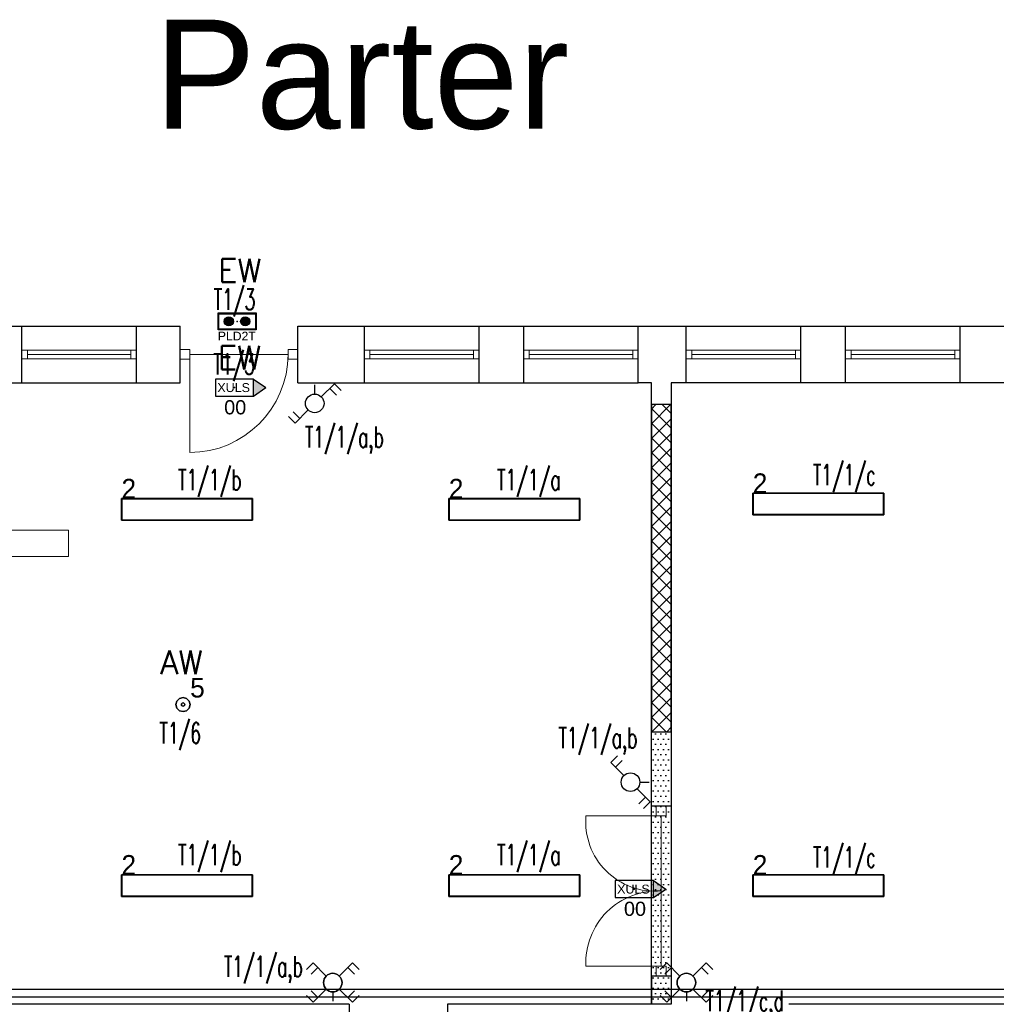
# Model space of a CAD drawing. Header units: millimetres. Extents: x 2260 to 32334, y -33324 to 11762.
# Tile 36 of 79: x 3924 to 4820, y 6953 to 7856. Entities that reach past the tile are written whole.
import ezdxf
from ezdxf.enums import TextEntityAlignment as Align

# ---------------------------------------------------------------- set-up
doc = ezdxf.new("R2010")
doc.units = ezdxf.units.MM
for name, color, linetype in [('_HYBRYD_AW_TERM_AT', 1, 'Continuous'), ('_HYBRYD_EW_AT', 1, 'Continuous'), ('DLX_BLD0_LUM', 142, 'Continuous'), ('DLX_BLD0_LUMKEY_IDX', 142, 'Continuous'), ('DLX_BLD1_LUM', 142, 'Continuous'), ('E_gniazda wtyczkowe i siła', 1, 'Continuous'), ('EL_OS_Adres_Opraw', 7, 'Continuous'), ('EL_OSPRZĘT OŚW.', 142, 'Continuous')]:
    doc.layers.add(name, color=color, linetype=linetype)
for name, color, linetype, lineweight in [('E-OPISY', 7, 'Continuous', 0), ('kreskowanie', 252, 'Continuous', 5), ('stolarka', 3, 'Continuous', 9), ('ściany nośne', 1, 'Continuous', 25)]:
    doc.layers.add(name, color=color, linetype=linetype, lineweight=lineweight)
doc.styles.add('ADESK1', font='romans', dxfattribs={"oblique": 15})
doc.styles.add('HYBRYDopis', font='arial.ttf', dxfattribs={"height": 15})
doc.styles.add('KO', font='simplex.shx')
doc.styles.get("Standard").update_dxf_attribs({"font": 'arial.ttf'})
doc.styles.add('TableTextStyle', font='txt')

# ---------------------------------------------------------------- blocks, each defined once
blk = doc.blocks.new('*U9')
at = {"layer": '_HYBRYD_AW_TERM_AT'}
h = blk.add_hatch(color=256, dxfattribs=at)
h.paths.add_polyline_path([(-175, 77.5), (-175, -77.5), (175, -77.5), (175, 77.5)])
h.paths.add_polyline_path([(-168, 70.5), (-168, -70.5), (168, -70.5), (168, 70.5)], flags=16)
h = blk.add_hatch(color=256, dxfattribs=at)
h.dxf.hatch_style = 1
h.paths.add_polyline_path([(-34, 0.4, 1), (-117.4, 0.4, 1)])
h = blk.add_hatch(color=256, dxfattribs=at)
h.dxf.hatch_style = 1
h.paths.add_polyline_path([(116, 0.4, 1), (32.6, 0.4, 1)])
blk.add_line((-43, -25), (-43, 25), dxfattribs=at)
for points in [[(-175, 77.5), (175, 77.5), (175, -77.5), (-175, -77.5)], [(-168, 70.5), (168, 70.5), (168, -70.5), (-168, -70.5)]]:
    blk.add_lwpolyline(points, close=True, dxfattribs=at)
for centre in [(-75.7, 0.4), (74.3, 0.4)]:
    blk.add_circle(centre, 41.7, dxfattribs=at)
blk.add_point((0, 0), dxfattribs=at)
at = {"layer": '_HYBRYD_AW_TERM_AT', "style": 'HYBRYDopis'}
blk.add_text('PLD2T', height=80, dxfattribs=at).set_placement((-176.7, -174.3))
blk = doc.blocks.new('lacznik schodowy')
at = {"layer": 'EL_OSPRZĘT OŚW.'}
for p, q in [((-350.3, 180.3), (-289.2, 241.4)), ((-230.1, 60.1), (-350.3, 180.3)), ((-85, 0), (0, 0)), ((-109.9, -60.1), (10.3, -180.3)), ((10.3, -180.3), (-50.8, -241.4))]:
    blk.add_line(p, q, dxfattribs=at)
blk.add_circle((-170, 0), 85, dxfattribs=at)
blk = doc.blocks.new('XULS_AT')
at = {"layer": '_HYBRYD_EW_AT'}
h = blk.add_hatch(color=256, dxfattribs=at)
h.dxf.hatch_style = 1
h.paths.add_polyline_path([(-174.5, -77.5), (-174.5, 77.5), (175.5, 77.5), (175.5, 77.5), (288.4, 0.1), (175.5, -77.5), (175.5, -77.5)])
h.paths.add_polyline_path([(175.5, 77.5), (175.5, 77.5), (-174.5, 77.5), (-174.5, -77.5), (175.5, -77.5)], flags=17)
blk.add_point((0.5, 0))
for p in [(175.5, 77.5), (175.5, -77.5)]:
    blk.add_line(p, (288.4, 0.1), dxfattribs=at)
blk.add_lwpolyline([(175.5, 77.5), (-174.5, 77.5), (-174.5, -77.5), (175.5, -77.5)], close=True, dxfattribs=at)
blk.add_text('XULS', height=81.9, dxfattribs=at).set_placement((-156.8, -41.2))

msp = doc.modelspace()

# ---------------------------------------------------------------- hatches: boundary and pattern name
at = {"layer": 'kreskowanie', "transparency": 33554687}
h = msp.add_hatch(dxfattribs=at)
h.set_pattern_fill('ANSI37', color=0, scale=3)
h.set_pattern_definition([(45, (125.807, 10449.338), (-6.735192, 6.735192), []), (135, (125.807, 10449.338), (-6.735192, -6.735192), [])])
h.paths.add_polyline_path([(4512.471, 7215.288), (4521.471, 7215.288), (4521.471, 7353.288), (4512.471, 7353.288)])
h.paths.add_polyline_path([(4503.471, 7215.288), (4512.471, 7215.288), (4512.471, 7353.288), (4503.471, 7353.288)])
h.paths.add_polyline_path([(4521.471, 7203.288), (4521.471, 7215.288), (4503.471, 7215.288), (4503.471, 7203.288)])
h.paths.add_polyline_path([(4512.471, 7353.288), (4512.471, 7491.288), (4503.471, 7491.288), (4503.471, 7353.288)])
h.paths.add_polyline_path([(4521.471, 7353.288), (4521.471, 7491.288), (4512.471, 7491.288), (4512.471, 7353.288)])
h.paths.add_polyline_path([(4521.471, 7491.288), (4521.471, 7503.288), (4503.471, 7503.288), (4503.471, 7491.288)])
at = {"layer": 'ściany nośne', "transparency": 33554687}
h = msp.add_hatch(dxfattribs=at)
h.set_pattern_fill('DOTS', color=0, scale=3)
h.set_pattern_definition([(0, (125.807, 10449.3377), (2.38125, 4.7625), [0, -4.7625])])
h.paths.add_polyline_path([(4503.471, 7203.288), (4503.471, 7135.24), (4507.971, 7135.24), (4516.971, 7135.24), (4521.471, 7135.24), (4521.471, 7203.288)])
h.paths.add_polyline_path([(4516.971, 7126.24), (4512.471, 7126.24), (4512.471, 7057.24), (4521.471, 7057.24), (4521.471, 7135.24), (4516.971, 7135.24)])
h.paths.add_polyline_path([(4507.971, 7126.24), (4512.471, 7126.24), (4516.971, 7126.24), (4516.971, 7135.24), (4507.971, 7135.24)])
h.paths.add_polyline_path([(4503.471, 7126.24), (4503.471, 7057.24), (4506.119, 7057.24, -0.0241134), (4512.471, 7057.24), (4512.471, 7126.24), (4507.971, 7126.24)])
h.paths.add_polyline_path([(4503.471, 7135.24), (4503.471, 7126.24), (4507.971, 7126.24), (4507.971, 7135.24)])
h.paths.add_polyline_path([(4503.471, 7057.09, 0.0008693), (4503.692, 7057.078, -0.0092255), (4506.119, 7057.24), (4503.471, 7057.24), (4503.471, 7057.059, -0.000842), (4503.692, 7057.078, -0.0008693), (4503.471, 7057.059), (4503.471, 6988.24), (4507.971, 6988.24), (4512.471, 6988.24), (4512.471, 7057.24, -0.0345108), (4503.692, 7057.078, 0.000842), (4503.471, 7057.059)], is_closed=False)
h.paths.add_polyline_path([(4516.971, 6988.24), (4516.971, 6979.24), (4521.471, 6979.24), (4521.471, 7057.24), (4512.471, 7057.24), (4512.471, 6988.24)])
h.paths.add_polyline_path([(4512.471, 6988.24), (4507.971, 6988.24), (4507.971, 6979.24), (4516.971, 6979.24), (4516.971, 6988.24)])
h.paths.add_polyline_path([(4503.471, 6988.24), (4503.471, 6979.24), (4507.971, 6979.24), (4507.971, 6988.24)])
h.paths.add_polyline_path([(4507.971, 6979.24), (4503.471, 6979.24), (4503.471, 6953.288), (4521.471, 6953.288), (4521.471, 6979.24), (4516.971, 6979.24)])

# ---------------------------------------------------------------- linework, layer by layer
at = {"layer": 'DLX_BLD0_LUM'}
for points in [[(4596.372, 7402.121, 0), (4596.372, 7422.121, 0)], [(4596.372, 7422.121, 0), (4596.372, 7422.121, 0)], [(4596.372, 7422.121, 0), (4596.372, 7402.121, 0)], [(4596.372, 7422.121, 0), (4716.372, 7422.121, 0)], [(4716.372, 7422.121, 0), (4596.372, 7422.121, 0)], [(4596.372, 7422.121, 0), (4596.372, 7422.121, 0)], [(4716.372, 7422.121, 0), (4596.372, 7422.121, 0)], [(4596.372, 7422.121, 0), (4596.372, 7402.121, 0)], [(4596.372, 7402.121, 0), (4596.372, 7422.121, 0)], [(4596.372, 7422.121, 0), (4716.372, 7422.121, 0)], [(4716.122, 7421.871, 0), (4596.622, 7421.871, 0)], [(4596.622, 7421.871, 0), (4596.622, 7402.371, 0)], [(4596.622, 7421.871, 0), (4716.122, 7421.871, 0)], [(4596.622, 7402.371, 0), (4596.622, 7421.871, 0)], [(4716.122, 7402.371, 0), (4716.122, 7421.871, 0)], [(4716.122, 7421.871, 0), (4716.122, 7402.371, 0)], [(4716.372, 7422.121, 0), (4716.372, 7422.121, 0)], [(4716.372, 7422.121, 0), (4716.372, 7402.121, 0)], [(4716.372, 7402.121, 0), (4716.372, 7422.121, 0)], [(4716.372, 7422.121, 0), (4716.372, 7422.121, 0)], [(4716.372, 7402.121, 0), (4716.372, 7422.121, 0)], [(4716.372, 7422.121, 0), (4716.372, 7402.121, 0)], [(4017.778, 7397.121, 0), (4017.778, 7417.121, 0)], [(4017.778, 7417.121, 0), (4017.778, 7417.121, 0)], [(4017.778, 7417.121, 0), (4017.778, 7397.121, 0)], [(4017.778, 7417.121, 0), (4137.778, 7417.121, 0)], [(4137.778, 7417.121, 0), (4017.778, 7417.121, 0)], [(4017.778, 7417.121, 0), (4017.778, 7417.121, 0)], [(4137.778, 7417.121, 0), (4017.778, 7417.121, 0)], [(4017.778, 7417.121, 0), (4017.778, 7397.121, 0)], [(4017.778, 7397.121, 0), (4017.778, 7417.121, 0)], [(4017.778, 7417.121, 0), (4137.778, 7417.121, 0)], [(4137.528, 7416.871, 0), (4018.028, 7416.871, 0)], [(4018.028, 7416.871, 0), (4018.028, 7397.371, 0)], [(4018.028, 7416.871, 0), (4137.528, 7416.871, 0)], [(4018.028, 7397.371, 0), (4018.028, 7416.871, 0)], [(4137.528, 7397.371, 0), (4137.528, 7416.871, 0)], [(4137.528, 7416.871, 0), (4137.528, 7397.371, 0)], [(4137.778, 7417.121, 0), (4137.778, 7417.121, 0)], [(4137.778, 7417.121, 0), (4137.778, 7397.121, 0)], [(4137.778, 7397.121, 0), (4137.778, 7417.121, 0)], [(4137.778, 7417.121, 0), (4137.778, 7417.121, 0)], [(4137.778, 7397.121, 0), (4137.778, 7417.121, 0)], [(4137.778, 7417.121, 0), (4137.778, 7397.121, 0)], [(4317.778, 7397.121, 0), (4317.778, 7417.121, 0)], [(4317.778, 7417.121, 0), (4317.778, 7417.121, 0)], [(4317.778, 7417.121, 0), (4317.778, 7397.121, 0)], [(4317.778, 7417.121, 0), (4437.778, 7417.121, 0)], [(4437.778, 7417.121, 0), (4317.778, 7417.121, 0)], [(4317.778, 7417.121, 0), (4317.778, 7417.121, 0)], [(4437.778, 7417.121, 0), (4317.778, 7417.121, 0)], [(4317.778, 7417.121, 0), (4317.778, 7397.121, 0)], [(4317.778, 7397.121, 0), (4317.778, 7417.121, 0)], [(4317.778, 7417.121, 0), (4437.778, 7417.121, 0)], [(4437.528, 7416.871, 0), (4318.028, 7416.871, 0)], [(4318.028, 7416.871, 0), (4318.028, 7397.371, 0)], [(4318.028, 7416.871, 0), (4437.528, 7416.871, 0)], [(4318.028, 7397.371, 0), (4318.028, 7416.871, 0)], [(4437.528, 7397.371, 0), (4437.528, 7416.871, 0)], [(4437.528, 7416.871, 0), (4437.528, 7397.371, 0)], [(4437.778, 7417.121, 0), (4437.778, 7417.121, 0)], [(4437.778, 7417.121, 0), (4437.778, 7397.121, 0)], [(4437.778, 7397.121, 0), (4437.778, 7417.121, 0)], [(4437.778, 7417.121, 0), (4437.778, 7417.121, 0)], [(4437.778, 7397.121, 0), (4437.778, 7417.121, 0)], [(4437.778, 7417.121, 0), (4437.778, 7397.121, 0)], [(4137.778, 7397.121, 0), (4017.778, 7397.121, 0)], [(4017.778, 7397.121, 0), (4017.778, 7397.121, 0)], [(4017.778, 7397.121, 0), (4137.778, 7397.121, 0)], [(4017.778, 7397.121, 0), (4017.778, 7397.121, 0)], [(4017.778, 7397.121, 0), (4137.778, 7397.121, 0)], [(4137.778, 7397.121, 0), (4017.778, 7397.121, 0)], [(4018.028, 7397.371, 0), (4137.528, 7397.371, 0)], [(4137.528, 7397.371, 0), (4018.028, 7397.371, 0)], [(4137.778, 7397.121, 0), (4137.778, 7397.121, 0)], [(4137.778, 7397.121, 0), (4137.778, 7397.121, 0)], [(4437.778, 7397.121, 0), (4317.778, 7397.121, 0)], [(4317.778, 7397.121, 0), (4317.778, 7397.121, 0)], [(4317.778, 7397.121, 0), (4437.778, 7397.121, 0)], [(4317.778, 7397.121, 0), (4317.778, 7397.121, 0)], [(4317.778, 7397.121, 0), (4437.778, 7397.121, 0)], [(4437.778, 7397.121, 0), (4317.778, 7397.121, 0)], [(4318.028, 7397.371, 0), (4437.528, 7397.371, 0)], [(4437.528, 7397.371, 0), (4318.028, 7397.371, 0)], [(4437.778, 7397.121, 0), (4437.778, 7397.121, 0)], [(4437.778, 7397.121, 0), (4437.778, 7397.121, 0)], [(4716.372, 7402.121, 0), (4596.372, 7402.121, 0)], [(4596.372, 7402.121, 0), (4596.372, 7402.121, 0)], [(4596.372, 7402.121, 0), (4716.372, 7402.121, 0)], [(4596.372, 7402.121, 0), (4596.372, 7402.121, 0)], [(4596.372, 7402.121, 0), (4716.372, 7402.121, 0)], [(4716.372, 7402.121, 0), (4596.372, 7402.121, 0)], [(4596.622, 7402.371, 0), (4716.122, 7402.371, 0)], [(4716.122, 7402.371, 0), (4596.622, 7402.371, 0)], [(4716.372, 7402.121, 0), (4716.372, 7402.121, 0)], [(4716.372, 7402.121, 0), (4716.372, 7402.121, 0)], [(4068.576, 7231.383, 0), (4070.955, 7233.762, 0)], [(4070.955, 7233.762, 0), (4068.576, 7231.383, 0)], [(4070.955, 7233.762, 0), (4068.576, 7231.383, 0)], [(4068.576, 7231.383, 0), (4070.955, 7233.762, 0)], [(4070.955, 7233.762, 0), (4074.205, 7234.633, 0)], [(4074.205, 7234.633, 0), (4070.955, 7233.762, 0)], [(4074.205, 7234.633, 0), (4070.955, 7233.762, 0)], [(4070.955, 7233.762, 0), (4074.205, 7234.633, 0)], [(4070.955, 7233.762, 0), (4070.955, 7233.762, 0)], [(4070.955, 7233.762, 0), (4070.955, 7233.762, 0)], [(4074.205, 7234.633, 0), (4074.205, 7234.633, 0)], [(4074.205, 7234.633, 0), (4077.455, 7233.762, 0)], [(4077.455, 7233.762, 0), (4074.205, 7234.633, 0)], [(4074.205, 7234.633, 0), (4074.205, 7234.633, 0)], [(4077.455, 7233.762, 0), (4074.205, 7234.633, 0)], [(4074.205, 7234.633, 0), (4077.455, 7233.762, 0)], [(4077.455, 7233.762, 0), (4077.455, 7233.762, 0)], [(4077.455, 7233.762, 0), (4079.834, 7231.383, 0)], [(4079.834, 7231.383, 0), (4077.455, 7233.762, 0)], [(4077.455, 7233.762, 0), (4077.455, 7233.762, 0)], [(4079.834, 7231.383, 0), (4077.455, 7233.762, 0)], [(4077.455, 7233.762, 0), (4079.834, 7231.383, 0)], [(4067.705, 7228.133, 0), (4068.576, 7231.383, 0)], [(4068.576, 7231.383, 0), (4067.705, 7228.133, 0)], [(4068.576, 7231.383, 0), (4067.705, 7228.133, 0)], [(4067.705, 7228.133, 0), (4068.576, 7231.383, 0)], [(4068.576, 7224.883, 0), (4067.705, 7228.133, 0)], [(4067.705, 7228.133, 0), (4067.705, 7228.133, 0)], [(4067.705, 7228.133, 0), (4068.576, 7224.883, 0)], [(4067.705, 7228.133, 0), (4067.705, 7228.133, 0)], [(4067.705, 7228.133, 0), (4068.576, 7224.883, 0)], [(4068.576, 7224.883, 0), (4067.705, 7228.133, 0)], [(4068.576, 7231.383, 0), (4068.576, 7231.383, 0)], [(4068.576, 7231.383, 0), (4068.576, 7231.383, 0)], [(4070.955, 7222.503, 0), (4068.576, 7224.883, 0)], [(4068.576, 7224.883, 0), (4068.576, 7224.883, 0)], [(4068.576, 7224.883, 0), (4070.955, 7222.503, 0)], [(4068.576, 7224.883, 0), (4068.576, 7224.883, 0)], [(4068.576, 7224.883, 0), (4070.955, 7222.503, 0)], [(4070.955, 7222.503, 0), (4068.576, 7224.883, 0)], [(4072.906, 7228.883, 0), (4072.705, 7228.133, 0)], [(4072.705, 7228.133, 0), (4072.906, 7228.883, 0)], [(4072.705, 7228.133, 0), (4072.906, 7227.383, 0)], [(4072.906, 7227.383, 0), (4072.705, 7228.133, 0)], [(4073.455, 7229.432, 0), (4072.906, 7228.883, 0)], [(4072.906, 7228.883, 0), (4073.455, 7229.432, 0)], [(4072.906, 7227.383, 0), (4073.455, 7226.833, 0)], [(4073.455, 7226.833, 0), (4072.906, 7227.383, 0)], [(4074.205, 7229.633, 0), (4073.455, 7229.432, 0)], [(4073.455, 7229.432, 0), (4074.205, 7229.633, 0)], [(4073.455, 7226.833, 0), (4074.205, 7226.633, 0)], [(4074.205, 7226.633, 0), (4073.455, 7226.833, 0)], [(4074.955, 7229.432, 0), (4074.205, 7229.633, 0)], [(4074.205, 7229.633, 0), (4074.955, 7229.432, 0)], [(4074.205, 7226.633, 0), (4074.955, 7226.833, 0)], [(4074.955, 7226.833, 0), (4074.205, 7226.633, 0)], [(4075.504, 7228.883, 0), (4074.955, 7229.432, 0)], [(4074.955, 7229.432, 0), (4075.504, 7228.883, 0)], [(4074.955, 7226.833, 0), (4075.504, 7227.383, 0)], [(4075.504, 7227.383, 0), (4074.955, 7226.833, 0)], [(4075.705, 7228.133, 0), (4075.504, 7228.883, 0)], [(4075.504, 7228.883, 0), (4075.705, 7228.133, 0)], [(4075.504, 7227.383, 0), (4075.705, 7228.133, 0)], [(4075.705, 7228.133, 0), (4075.504, 7227.383, 0)], [(4079.834, 7224.883, 0), (4077.455, 7222.503, 0)], [(4077.455, 7222.503, 0), (4079.834, 7224.883, 0)], [(4077.455, 7222.503, 0), (4079.834, 7224.883, 0)], [(4079.834, 7224.883, 0), (4077.455, 7222.503, 0)], [(4079.834, 7231.383, 0), (4079.834, 7231.383, 0)], [(4079.834, 7231.383, 0), (4080.705, 7228.133, 0)], [(4080.705, 7228.133, 0), (4079.834, 7231.383, 0)], [(4079.834, 7231.383, 0), (4079.834, 7231.383, 0)], [(4080.705, 7228.133, 0), (4079.834, 7231.383, 0)], [(4079.834, 7231.383, 0), (4080.705, 7228.133, 0)], [(4080.705, 7228.133, 0), (4079.834, 7224.883, 0)], [(4079.834, 7224.883, 0), (4080.705, 7228.133, 0)], [(4079.834, 7224.883, 0), (4080.705, 7228.133, 0)], [(4080.705, 7228.133, 0), (4079.834, 7224.883, 0)], [(4079.834, 7224.883, 0), (4079.834, 7224.883, 0)], [(4079.834, 7224.883, 0), (4079.834, 7224.883, 0)], [(4080.705, 7228.133, 0), (4080.705, 7228.133, 0)], [(4080.705, 7228.133, 0), (4080.705, 7228.133, 0)], [(4074.205, 7221.633, 0), (4070.955, 7222.503, 0)], [(4070.955, 7222.503, 0), (4070.955, 7222.503, 0)], [(4070.955, 7222.503, 0), (4074.205, 7221.633, 0)], [(4070.955, 7222.503, 0), (4070.955, 7222.503, 0)], [(4070.955, 7222.503, 0), (4074.205, 7221.633, 0)], [(4074.205, 7221.633, 0), (4070.955, 7222.503, 0)], [(4077.455, 7222.503, 0), (4074.205, 7221.633, 0)], [(4074.205, 7221.633, 0), (4077.455, 7222.503, 0)], [(4074.205, 7221.633, 0), (4077.455, 7222.503, 0)], [(4077.455, 7222.503, 0), (4074.205, 7221.633, 0)], [(4074.205, 7221.633, 0), (4074.205, 7221.633, 0)], [(4074.205, 7221.633, 0), (4074.205, 7221.633, 0)], [(4077.455, 7222.503, 0), (4077.455, 7222.503, 0)], [(4077.455, 7222.503, 0), (4077.455, 7222.503, 0)], [(4017.778, 7052.121, 0), (4017.778, 7072.121, 0)], [(4017.778, 7072.121, 0), (4017.778, 7072.121, 0)], [(4017.778, 7072.121, 0), (4017.778, 7052.121, 0)], [(4017.778, 7072.121, 0), (4137.778, 7072.121, 0)], [(4137.778, 7072.121, 0), (4017.778, 7072.121, 0)], [(4017.778, 7072.121, 0), (4017.778, 7072.121, 0)], [(4137.778, 7072.121, 0), (4017.778, 7072.121, 0)], [(4017.778, 7072.121, 0), (4017.778, 7052.121, 0)], [(4017.778, 7052.121, 0), (4017.778, 7072.121, 0)], [(4017.778, 7072.121, 0), (4137.778, 7072.121, 0)], [(4137.528, 7071.871, 0), (4018.028, 7071.871, 0)], [(4018.028, 7071.871, 0), (4018.028, 7052.371, 0)], [(4018.028, 7071.871, 0), (4137.528, 7071.871, 0)], [(4018.028, 7052.371, 0), (4018.028, 7071.871, 0)], [(4137.528, 7052.371, 0), (4137.528, 7071.871, 0)], [(4137.528, 7071.871, 0), (4137.528, 7052.371, 0)], [(4137.778, 7072.121, 0), (4137.778, 7072.121, 0)], [(4137.778, 7072.121, 0), (4137.778, 7052.121, 0)], [(4137.778, 7052.121, 0), (4137.778, 7072.121, 0)], [(4137.778, 7072.121, 0), (4137.778, 7072.121, 0)], [(4137.778, 7052.121, 0), (4137.778, 7072.121, 0)], [(4137.778, 7072.121, 0), (4137.778, 7052.121, 0)], [(4317.778, 7052.121, 0), (4317.778, 7072.121, 0)], [(4317.778, 7072.121, 0), (4317.778, 7072.121, 0)], [(4317.778, 7072.121, 0), (4317.778, 7052.121, 0)], [(4317.778, 7072.121, 0), (4437.778, 7072.121, 0)], [(4437.778, 7072.121, 0), (4317.778, 7072.121, 0)], [(4317.778, 7072.121, 0), (4317.778, 7072.121, 0)], [(4437.778, 7072.121, 0), (4317.778, 7072.121, 0)], [(4317.778, 7072.121, 0), (4317.778, 7052.121, 0)], [(4317.778, 7052.121, 0), (4317.778, 7072.121, 0)], [(4317.778, 7072.121, 0), (4437.778, 7072.121, 0)], [(4437.528, 7071.871, 0), (4318.028, 7071.871, 0)], [(4318.028, 7071.871, 0), (4318.028, 7052.371, 0)], [(4318.028, 7071.871, 0), (4437.528, 7071.871, 0)], [(4318.028, 7052.371, 0), (4318.028, 7071.871, 0)], [(4437.528, 7052.371, 0), (4437.528, 7071.871, 0)], [(4437.528, 7071.871, 0), (4437.528, 7052.371, 0)], [(4437.778, 7072.121, 0), (4437.778, 7072.121, 0)], [(4437.778, 7072.121, 0), (4437.778, 7052.121, 0)], [(4437.778, 7052.121, 0), (4437.778, 7072.121, 0)], [(4437.778, 7072.121, 0), (4437.778, 7072.121, 0)], [(4437.778, 7052.121, 0), (4437.778, 7072.121, 0)], [(4437.778, 7072.121, 0), (4437.778, 7052.121, 0)], [(4596.372, 7052.121, 0), (4596.372, 7072.121, 0)], [(4596.372, 7072.121, 0), (4596.372, 7072.121, 0)], [(4596.372, 7072.121, 0), (4596.372, 7052.121, 0)], [(4596.372, 7072.121, 0), (4716.372, 7072.121, 0)], [(4716.372, 7072.121, 0), (4596.372, 7072.121, 0)], [(4596.372, 7072.121, 0), (4596.372, 7072.121, 0)], [(4716.372, 7072.121, 0), (4596.372, 7072.121, 0)], [(4596.372, 7072.121, 0), (4596.372, 7052.121, 0)], [(4596.372, 7052.121, 0), (4596.372, 7072.121, 0)], [(4596.372, 7072.121, 0), (4716.372, 7072.121, 0)], [(4716.122, 7071.871, 0), (4596.622, 7071.871, 0)], [(4596.622, 7071.871, 0), (4596.622, 7052.371, 0)], [(4596.622, 7071.871, 0), (4716.122, 7071.871, 0)], [(4596.622, 7052.371, 0), (4596.622, 7071.871, 0)], [(4716.122, 7052.371, 0), (4716.122, 7071.871, 0)], [(4716.122, 7071.871, 0), (4716.122, 7052.371, 0)], [(4716.372, 7072.121, 0), (4716.372, 7072.121, 0)], [(4716.372, 7072.121, 0), (4716.372, 7052.121, 0)], [(4716.372, 7052.121, 0), (4716.372, 7072.121, 0)], [(4716.372, 7072.121, 0), (4716.372, 7072.121, 0)], [(4716.372, 7052.121, 0), (4716.372, 7072.121, 0)], [(4716.372, 7072.121, 0), (4716.372, 7052.121, 0)], [(4137.778, 7052.121, 0), (4017.778, 7052.121, 0)], [(4017.778, 7052.121, 0), (4017.778, 7052.121, 0)], [(4017.778, 7052.121, 0), (4137.778, 7052.121, 0)], [(4017.778, 7052.121, 0), (4017.778, 7052.121, 0)], [(4017.778, 7052.121, 0), (4137.778, 7052.121, 0)], [(4137.778, 7052.121, 0), (4017.778, 7052.121, 0)], [(4018.028, 7052.371, 0), (4137.528, 7052.371, 0)], [(4137.528, 7052.371, 0), (4018.028, 7052.371, 0)], [(4137.778, 7052.121, 0), (4137.778, 7052.121, 0)], [(4137.778, 7052.121, 0), (4137.778, 7052.121, 0)], [(4437.778, 7052.121, 0), (4317.778, 7052.121, 0)], [(4317.778, 7052.121, 0), (4317.778, 7052.121, 0)], [(4317.778, 7052.121, 0), (4437.778, 7052.121, 0)], [(4317.778, 7052.121, 0), (4317.778, 7052.121, 0)], [(4317.778, 7052.121, 0), (4437.778, 7052.121, 0)], [(4437.778, 7052.121, 0), (4317.778, 7052.121, 0)], [(4318.028, 7052.371, 0), (4437.528, 7052.371, 0)], [(4437.528, 7052.371, 0), (4318.028, 7052.371, 0)], [(4437.778, 7052.121, 0), (4437.778, 7052.121, 0)], [(4437.778, 7052.121, 0), (4437.778, 7052.121, 0)], [(4716.372, 7052.121, 0), (4596.372, 7052.121, 0)], [(4596.372, 7052.121, 0), (4596.372, 7052.121, 0)], [(4596.372, 7052.121, 0), (4716.372, 7052.121, 0)], [(4596.372, 7052.121, 0), (4596.372, 7052.121, 0)], [(4596.372, 7052.121, 0), (4716.372, 7052.121, 0)], [(4716.372, 7052.121, 0), (4596.372, 7052.121, 0)], [(4596.622, 7052.371, 0), (4716.122, 7052.371, 0)], [(4716.122, 7052.371, 0), (4596.622, 7052.371, 0)], [(4716.372, 7052.121, 0), (4716.372, 7052.121, 0)], [(4716.372, 7052.121, 0), (4716.372, 7052.121, 0)]]:
    msp.add_polyline3d(points, dxfattribs=at)
at = {"layer": 'E-OPISY', "color": 0}
msp.add_lwpolyline([(3562.82, 7388.02), (3969.275, 7388.02), (3969.275, 7363.956), (3562.82, 7363.956)], close=True, dxfattribs=at)
at = {"layer": 'E_gniazda wtyczkowe i siła'}
for p, q in [((3600.471, 6967.288), (5396.471, 6967.288)), ((3607.471, 6960.288), (5317.941, 6960.288))]:
    msp.add_line(p, q, dxfattribs=at)
at = {"layer": 'EL_OSPRZĘT OŚW.'}
for p, q in [((4208.641, 7518.067, 1122), (4214.752, 7511.956, 1122)), ((4175.015, 7496.662, 1122), (4181.126, 7490.551, 1122)), ((4476.64, 7176.862), (4470.529, 7170.752)), ((4498.045, 7143.236), (4491.934, 7137.125)), ((4191.542, 6980.842, 1122), (4197.652, 6986.953, 1122)), ((4231.278, 6980.842, 1122), (4225.168, 6986.953, 1122)), ((4515.681, 6980.842, 1122), (4521.791, 6986.953, 1122)), ((4555.418, 6980.842, 1122), (4549.307, 6986.953, 1122)), ((4197.652, 6959.437, 1122), (4191.542, 6965.547, 1122)), ((4225.168, 6959.437, 1122), (4231.278, 6965.547, 1122)), ((4521.791, 6959.437, 1122), (4515.681, 6965.547, 1122)), ((4549.307, 6959.437, 1122), (4555.418, 6965.547, 1122))]:
    msp.add_line(p, q, dxfattribs=at)
at = {"layer": 'stolarka', "color": 0}
for p, q in [((3926.471, 7553.24), (3931.471, 7553.24)), ((3931.471, 7553.24), (3931.471, 7545.24)), ((3931.471, 7553.24), (4026.471, 7553.24)), ((3931.471, 7549.24), (4026.471, 7549.24)), ((4031.471, 7553.24), (4026.471, 7553.24)), ((4026.471, 7553.24), (4026.471, 7545.24)), ((4080.471, 7553.74), (4071.471, 7553.74)), ((4080.471, 7544.74), (4080.471, 7553.74)), ((4080.471, 7549.24), (4170.471, 7549.24)), ((4080.471, 7549.24), (4080.471, 7459.24)), ((4170.471, 7553.74), (4179.471, 7553.74)), ((4170.471, 7544.74), (4170.471, 7553.74)), ((4240.471, 7553.24), (4245.471, 7553.24)), ((4245.471, 7553.24), (4245.471, 7545.24)), ((4245.471, 7553.24), (4340.471, 7553.24)), ((4245.471, 7549.24), (4340.471, 7549.24)), ((4345.471, 7553.24), (4340.471, 7553.24)), ((4340.471, 7553.24), (4340.471, 7545.24)), ((4386.471, 7553.24), (4391.471, 7553.24)), ((4391.471, 7553.24), (4391.471, 7545.24)), ((4391.471, 7553.24), (4486.471, 7553.24)), ((4391.471, 7549.24), (4486.471, 7549.24)), ((4491.471, 7553.24), (4486.471, 7553.24)), ((4486.471, 7553.24), (4486.471, 7545.24)), ((4535.471, 7553.24), (4540.471, 7553.24)), ((4540.471, 7553.24), (4540.471, 7545.24)), ((4540.471, 7553.24), (4635.471, 7553.24)), ((4540.471, 7549.24), (4635.471, 7549.24)), ((4640.471, 7553.24), (4635.471, 7553.24)), ((4635.471, 7553.24), (4635.471, 7545.24)), ((4681.471, 7553.24), (4686.471, 7553.24)), ((4686.471, 7553.24), (4686.471, 7545.24)), ((4686.471, 7553.24), (4781.471, 7553.24)), ((4686.471, 7549.24), (4781.471, 7549.24)), ((4786.471, 7553.24), (4781.471, 7553.24)), ((4781.471, 7553.24), (4781.471, 7545.24)), ((3931.471, 7545.24), (3926.471, 7545.24)), ((3931.471, 7545.24), (4026.471, 7545.24)), ((4026.471, 7545.24), (4031.471, 7545.24)), ((4080.471, 7544.74), (4071.471, 7544.74)), ((4170.471, 7544.74), (4179.471, 7544.74)), ((4245.471, 7545.24), (4240.471, 7545.24)), ((4245.471, 7545.24), (4340.471, 7545.24)), ((4340.471, 7545.24), (4345.471, 7545.24)), ((4391.471, 7545.24), (4386.471, 7545.24)), ((4391.471, 7545.24), (4486.471, 7545.24)), ((4486.471, 7545.24), (4491.471, 7545.24)), ((4540.471, 7545.24), (4535.471, 7545.24)), ((4540.471, 7545.24), (4635.471, 7545.24)), ((4635.471, 7545.24), (4640.471, 7545.24)), ((4686.471, 7545.24), (4681.471, 7545.24)), ((4686.471, 7545.24), (4781.471, 7545.24)), ((4781.471, 7545.24), (4786.471, 7545.24)), ((4507.971, 7126.24), (4507.971, 7135.24)), ((4516.971, 7126.24), (4516.971, 7135.24)), ((4512.471, 7126.24), (4443.471, 7126.24)), ((4507.971, 7126.24), (4516.971, 7126.24)), ((4512.471, 7126.24), (4512.471, 6988.24)), ((4512.471, 6988.24), (4443.471, 6988.24)), ((4507.971, 6988.24), (4516.971, 6988.24)), ((4507.971, 6988.24), (4507.971, 6979.24)), ((4516.971, 6988.24), (4516.971, 6979.24))]:
    msp.add_line(p, q, dxfattribs=at)
for points in [[(4080.471, 7459.24, 0.4115446), (4170.471, 7549.24)], [(4443.471, 7126.24, 0.4664161), (4512.471, 7057.24, 0.4427492), (4443.471, 6988.24)]]:
    msp.add_lwpolyline(points, format="xyb", dxfattribs=at)
at = {"layer": 'ściany nośne', "color": 0}
for p, q in [((3321.471, 7575.24), (4071.471, 7575.24)), ((3926.471, 7523.24), (3926.471, 7575.24)), ((4031.471, 7523.24), (4031.471, 7575.24)), ((4071.471, 7523.24), (4071.471, 7575.24)), ((4179.471, 7575.24), (4491.471, 7575.24)), ((4179.471, 7523.24), (4179.471, 7575.24)), ((4240.471, 7523.24), (4240.471, 7575.24)), ((4345.471, 7523.24), (4345.471, 7575.24)), ((4386.471, 7523.24), (4386.471, 7575.24)), ((4491.471, 7575.24), (4517.471, 7575.24)), ((4491.471, 7523.24), (4491.471, 7575.24)), ((4517.471, 7575.24), (4829.471, 7575.24)), ((4535.471, 7523.24), (4535.471, 7575.24)), ((4640.471, 7523.24), (4640.471, 7575.24)), ((4681.471, 7523.24), (4681.471, 7575.24)), ((4786.471, 7523.24), (4786.471, 7575.24)), ((3634.471, 7523.24), (4071.471, 7523.24)), ((4179.471, 7523.24), (4491.471, 7523.24)), ((4503.471, 7523.24), (4491.471, 7523.24)), ((4503.471, 7135.24), (4503.471, 7523.24)), ((4829.471, 7523.24), (4521.471, 7523.24)), ((4521.471, 7523.24), (4521.471, 7135.24)), ((4521.471, 7503.288), (4503.471, 7503.288)), ((4503.471, 7503.287), (4503.471, 7203.288)), ((4521.471, 7203.288), (4521.471, 7503.288)), ((4503.471, 7203.288), (4521.471, 7203.288)), ((4503.471, 6953.288), (4503.471, 7203.288)), ((4503.471, 7203.288), (4521.471, 7203.288)), ((4521.471, 7203.288), (4521.471, 6953.288)), ((4503.471, 7135.24), (4521.471, 7135.24)), ((4521.471, 6979.24), (4503.471, 6979.24)), ((4503.471, 6979.24), (4503.471, 6953.288)), ((4521.471, 6979.24), (4521.471, 6953.288)), ((4226.471, 6953.288), (3670.471, 6953.288)), ((4226.471, 6953.288), (4226.47, 6925.261)), ((4316.471, 6953.288), (4316.47, 6925.257)), ((4503.471, 6953.288), (4316.471, 6953.288)), ((4521.471, 6953.288), (4503.471, 6953.288)), ((4985.471, 6953.288), (4629.475, 6953.278))]:
    msp.add_line(p, q, dxfattribs=at)

# ---------------------------------------------------------------- block references
at = {"layer": '_HYBRYD_AW_TERM_AT', "xscale": 0.1, "yscale": 0.1, "zscale": 0.1}
msp.add_blockref('*U9', (4123.738, 7579.477), dxfattribs=at)
at = {"layer": '_HYBRYD_EW_AT', "xscale": 0.1, "yscale": 0.1, "zscale": 0.1}
for p in [(4121.3, 7518.832), (4487.728, 7058.958)]:
    msp.add_blockref('XULS_AT', p, dxfattribs=at)
at = {"layer": 'EL_OSPRZĘT OŚW.', "yscale": 0.1, "zscale": 0.1}
for p, xscale, rotation in [((4194.883, 7521.309, 1122), 0.1, 89.99999999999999), ((4211.41, 6956.195, 1122), 0.1, 270), ((4211.41, 6956.195, 1122), -0.1, 89.99999999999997), ((4535.549, 6956.195, 1122), 0.1, 270), ((4535.549, 6956.195, 1122), -0.1, 89.99999999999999)]:
    msp.add_blockref('lacznik schodowy', p, dxfattribs=dict(at, xscale=xscale, rotation=rotation))
at = {"layer": 'EL_OSPRZĘT OŚW.', "xscale": 0.1, "yscale": 0.1, "zscale": 0.1}
msp.add_blockref('lacznik schodowy', (4501.287, 7156.994), dxfattribs=at)

# ---------------------------------------------------------------- texts
at = {"layer": '_HYBRYD_EW_AT'}
for p in [(4111.894, 7494.246), (4478.322, 7034.372)]:
    msp.add_text('00', height=13, dxfattribs=at).set_placement(p)
at = {"layer": 'DLX_BLD0_LUMKEY_IDX', "style": 'TableTextStyle'}
for s, p in [('2', (4596.372, 7422.121)), ('2', (4017.778, 7417.121)), ('2', (4317.778, 7417.121)), ('5', (4080.705, 7234.633)), ('2', (4017.778, 7072.121)), ('2', (4317.778, 7072.121)), ('2', (4596.372, 7072.121))]:
    msp.add_text(s, height=18, dxfattribs=at).set_placement(p)
at = {"layer": 'DLX_BLD1_LUM', "color": 240, "style": 'KO'}
for s, p in [('EW', (4106.405, 7615.382)), ('EW', (4106.12, 7535.404)), ('AW', (4053.343, 7256.055))]:
    msp.add_text(s, height=21.6, dxfattribs=at).set_placement(p)
at = {"layer": 'EL_OS_Adres_Opraw', "style": 'ADESK1', "width": 0.6}
for s, p in [('T1/3', (4121.33, 7609.215, 1.103)), ('T1/3', (4120.891, 7549.904, 1.103)), ('T1/1/a,b', (4221.944, 7482.997, 1.103)), ('T1/1/c', (4680.269, 7448.234, 1.103)), ('T1/1/b', (4098.692, 7443.824, 1.103)), ('T1/1/a', (4391.057, 7443.824, 1.103)), ('T1/6', (4071.543, 7211.575, 1.103)), ('T1/1/a,b', (4454.398, 7207.237, 1.103)), ('T1/1/b', (4098.692, 7099.866, 1.103)), ('T1/1/a', (4391.057, 7099.866, 1.103)), ('T1/1/c', (4680.269, 7097.661, 1.103)), ('T1/1/a,b', (4147.755, 6997.546, 1.103)), ('T1/1/c,d', (4588.895, 6965.955, 1.103))]:
    msp.add_text(s, height=19, rotation=359.999997, dxfattribs=at).set_placement(p, align=Align.TOP_CENTER)
at = {"layer": 'ściany nośne', "color": 0, "insert": (4047.734, 7856.162), "char_height": 100, "width": 2924.36226, "attachment_point": 1}
msp.add_mtext('Parter', dxfattribs=at)

doc.saveas('drawing.dxf')
